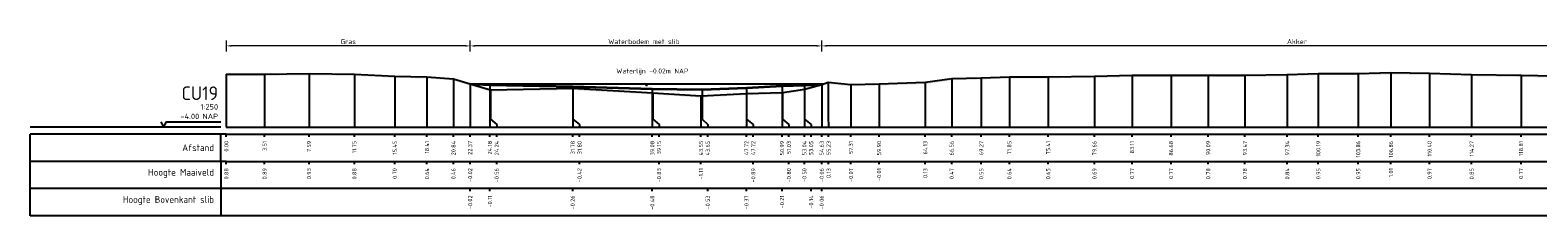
# Model space of a CAD drawing. Header units: metres. Extents: x 128583 to 136452, y 412329 to 415128.
# Tile 7 of 256: x 133607 to 133746, y 414438 to 414455. Entities that reach past the tile are written whole.
import ezdxf
from ezdxf.enums import TextEntityAlignment as Align

# ---------------------------------------------------------------- set-up
doc = ezdxf.new("R2010")
doc.units = ezdxf.units.M
doc.header["$PDMODE"] = 35
doc.header["$PDSIZE"] = 0.075
for name, color, linetype, lineweight in [('X-ME-AL-PROFIEL_BOVENKANT SLIB-GD', 42, 'Continuous', 35), ('X-ME-AL-PROFIEL_HUIDIG MAAIVELD-GD', 8, 'Continuous', 0), ('X-XX-AL-DETAIL1-M', 7, 'Continuous', 18), ('X-XX-AL-NAP-T18', 7, 'Continuous', 18)]:
    doc.layers.add(name, color=color, linetype=linetype, lineweight=lineweight)
for name, color, linetype in [('X-ME-AL-PROFIEL_MAAIVELD-GD', 8, 'Continuous'), ('X-ME-AL-PROFIEL_WATERLIJN-GD', 150, 'Continuous'), ('X-ME-AL-PROFIELRASTER-S', 7, 'Continuous')]:
    doc.layers.add(name, color=color, linetype=linetype)
doc.styles.add('NLCS-ISO-ANNOTATIEF-T18', font='NLCS-ISO.ttf', dxfattribs={"height": 1.8})
doc.styles.add('NLCS-ISO-ANNOTATIVE-T18', font='NLCS-ISO.ttf', dxfattribs={"height": 1.8})
doc.dimstyles.new('NLCS-ANNOTATIEF-T18-PIJL_L2_H0', dxfattribs={"dimtxt": 2.5, "dimasz": 1.8, "dimexe": 2, "dimexo": 2, "dimgap": 0.7, "dimtad": 1, "dimzin": 0, "dimdsep": 46, "dimtxsty": 'NLCS-ISO-ANNOTATIEF-T18', "dimcen": 0, "dimdle": 2, "dimclrd": 256, "dimclre": 256, "dimclrt": 10, "dimaunit": 2, "dimadec": 0, "dimazin": 0, "dimtfac": 1, "dimtdec": 3, "dimtofl": 0, "dimtmove": 0, "dimatfit": 3, "dimfxl": 2, "dimfxlon": 1, "dimtfillclr": 256, "dimtolj": 1, "dimtzin": 0, "dimlwd": -1, "dimlwe": -1, "dimarcsym": 0})

# ---------------------------------------------------------------- blocks, each defined once
blk = doc.blocks.new('SAL-PROFIELRASTER-D')
at = {"color": 0, "linetype": 'ByBlock', "lineweight": -2, "flags": 128}
for points in [[(-2, 0), (-72, 0)], [(-24, 2), (-23, 0), (-22, 2), (-2, 2)], [(-72, -12.5), (-72, -2.5)], [(0, -2.5), (-72, -2.5)], [(-2, -12.5), (-2, -2.5)], [(0, -12.5), (-72, -12.5)]]:
    blk.add_lwpolyline(points, dxfattribs=at)
at = {"color": 0, "linetype": 'ByBlock', "lineweight": -2, "style": 'NLCS-ISO-ANNOTATIVE-T18'}
blk.add_text('NAP', height=2, dxfattribs=at).set_placement((-3, 3), align=Align.RIGHT)
blk.add_text('Afstand', height=2.5, dxfattribs=at).set_placement((-4.5, -7.5), align=Align.MIDDLE_RIGHT)
for tag, height, p in [('PROFIELNR', 5, (-3, 10)), ('SCHAAL', 2, (-3, 6.5)), ('NAP', 2, (-9.94, 3))]:
    blk.add_attdef(tag, text='', height=height, dxfattribs=at).set_placement(p, align=Align.RIGHT)
blk = doc.blocks.new('SAL-PROFIELRASTER_BALK_EIND1-D')
at = {"color": 0, "linetype": 'ByBlock', "lineweight": -2, "flags": 128}
for points in [[(0, 0), (1, 0)], [(0, -2.5), (1, -2.5)], [(0, -12.5), (1, -12.5)]]:
    blk.add_lwpolyline(points, dxfattribs=at)
blk = doc.blocks.new('SAL-PROFIELRASTER_BALK-D')
at = {"color": 0, "linetype": 'ByBlock', "lineweight": -2}
for p, q in [((-72, -12.5), (-72, -2.5)), ((-2, -2.5), (-2, -12.5)), ((0, -12.5), (-72, -12.5))]:
    blk.add_line(p, q, dxfattribs=at)
at = {"color": 0, "linetype": 'ByBlock', "lineweight": -2, "style": 'NLCS-ISO-ANNOTATIVE-T18'}
for tag, height, p in [('TITEL1', 2.5, (-4.5, -6.5)), ('TITEL2', 1.5, (-4.5, -9.5))]:
    blk.add_attdef(tag, text='', height=height, dxfattribs=at).set_placement(p, align=Align.MIDDLE_RIGHT)
blk = doc.blocks.new('SAL-PROFIELRASTER_BALK_EIND2-D')
at = {"color": 0, "linetype": 'ByBlock', "lineweight": -2}
blk.add_line((1, -12.5), (0, -12.5), dxfattribs=at)
blk = doc.blocks.new('SAL-PROFIELRASTER_BALK_DATA-D')
at = {"color": 0, "linetype": 'ByBlock', "lineweight": -2}
blk.add_lwpolyline([(0, -3.5), (0, -2.5)], dxfattribs=at)
at = {"color": 0, "linetype": 'ByBlock', "lineweight": -2, "style": 'NLCS-ISO-ANNOTATIVE-T18'}
blk.add_attdef('GETAL', text='', height=1.5, rotation=90, dxfattribs=at).set_placement((0.75, -5), align=Align.RIGHT)
blk = doc.blocks.new('SAL-PROFIELRASTER_AANHAAL-D')
at = {"color": 9, "linetype": 'ByBlock', "lineweight": -2, "flags": 128}
blk.add_lwpolyline([(0, 1), (0, 0)], dxfattribs=at)
blk = doc.blocks.new('SAL-PROFIELRASTER_AANHAAL_STAGGER-D')
at = {"color": 9, "linetype": 'ByBlock', "lineweight": -2, "flags": 128}
for points in [[(0, 0), (0, -0.25)], [(0, -0.25), (1, -0.75)], [(1, -0.75), (1, -1)]]:
    blk.add_lwpolyline(points, dxfattribs=at)
blk = doc.blocks.new('*D484')
at = {"layer": 'Defpoints', "color": 0, "transparency": 16777216}
for p in [(133647.64, 414453.42), (133647.64, 414449.94), (133679.9, 414449.89)]:
    blk.add_point(p, dxfattribs=at)
at = {"layer": 'X-XX-AL-DETAIL1-M', "transparency": 16777216}
for p, q in [((133647.64, 414452.92), (133647.64, 414453.92)), ((133679.9, 414452.92), (133679.9, 414453.92)), ((133679.45, 414453.42), (133648.09, 414453.42))]:
    blk.add_line(p, q, dxfattribs=at)
for points in [[(133648.09, 414453.5), (133648.09, 414453.35), (133647.64, 414453.42)], [(133679.45, 414453.5), (133679.45, 414453.35), (133679.9, 414453.42)]]:
    blk.add_solid(points, dxfattribs=at)
at = {"layer": 'X-XX-AL-DETAIL1-M', "color": 10, "transparency": 16777216, "insert": (133663.59, 414453.82), "char_height": 0.45, "attachment_point": 5, "style": 'NLCS-ISO-ANNOTATIEF-T18'}
blk.add_mtext('\\A1;Waterbodem met slib', dxfattribs=at)
blk = doc.blocks.new('*D474')
at = {"layer": 'Defpoints', "color": 0, "transparency": 16777216}
for p in [(133679.9, 414453.42), (133679.9, 414445.96), (133769.16, 414445.96)]:
    blk.add_point(p, dxfattribs=at)
at = {"layer": 'X-XX-AL-DETAIL1-M', "transparency": 16777216}
for p, q in [((133679.9, 414452.92), (133679.9, 414453.92)), ((133769.16, 414452.92), (133769.16, 414453.92)), ((133768.71, 414453.42), (133680.35, 414453.42))]:
    blk.add_line(p, q, dxfattribs=at)
for points in [[(133680.35, 414453.5), (133680.35, 414453.35), (133679.9, 414453.42)], [(133768.71, 414453.5), (133768.71, 414453.35), (133769.16, 414453.42)]]:
    blk.add_solid(points, dxfattribs=at)
at = {"layer": 'X-XX-AL-DETAIL1-M', "color": 10, "transparency": 16777216, "insert": (133723.51, 414453.82), "char_height": 0.45, "attachment_point": 5, "style": 'NLCS-ISO-ANNOTATIEF-T18'}
blk.add_mtext('\\A1;Akker', dxfattribs=at)
blk = doc.blocks.new('*D475')
at = {"layer": 'Defpoints', "color": 0, "transparency": 16777216}
for p in [(133625.27, 414453.42), (133647.64, 414448.69), (133625.27, 414445.96)]:
    blk.add_point(p, dxfattribs=at)
at = {"layer": 'X-XX-AL-DETAIL1-M', "transparency": 16777216}
for p, q in [((133625.27, 414452.92), (133625.27, 414453.92)), ((133647.64, 414452.92), (133647.64, 414453.92)), ((133647.19, 414453.42), (133625.72, 414453.42))]:
    blk.add_line(p, q, dxfattribs=at)
for points in [[(133625.72, 414453.5), (133625.72, 414453.35), (133625.27, 414453.42)], [(133647.19, 414453.5), (133647.19, 414453.35), (133647.64, 414453.42)]]:
    blk.add_solid(points, dxfattribs=at)
at = {"layer": 'X-XX-AL-DETAIL1-M', "color": 10, "transparency": 16777216, "insert": (133636.45, 414453.82), "char_height": 0.45, "attachment_point": 5, "style": 'NLCS-ISO-ANNOTATIEF-T18'}
blk.add_mtext('\\A1;Gras', dxfattribs=at)

msp = doc.modelspace()

# ---------------------------------------------------------------- hatches: boundary and pattern name
at = {"layer": 'X-ME-AL-PROFIEL_HUIDIG MAAIVELD-GD'}
h = msp.add_hatch(dxfattribs=at)
h.set_pattern_fill('AGR-MAAIVELD', color=256, scale=0.1, pattern_type=2)
h.set_pattern_definition([(45, (-1319.4776, -328.16646), (-0.5000001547, 0.5000001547), []), (45, (-1319.549, -328.09504), (0, 1.0000003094), [0.707107, -0.707107]), (45, (-1319.62044, -328.0236), (0, 1.0000003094), [0.707107, -0.707107]), (45, (-1319.6929, -327.9512), (0, 1.0000003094), [0.707107, -0.707107]), (45, (-1319.7633, -327.88075), (0, 1.0000003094), [0.707107, -0.707107]), (45, (-1319.8347, -327.8093), (0, 1.0000003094), [0.707107, -0.707107]), (45, (-1319.90615, -327.7379), (0, 1.0000003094), [0.707107, -0.707107]), (315, (-1319.4776, -328.16646), (0.5000001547, 0.5000001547), []), (315, (-1319.40615, -328.09504), (1.0000003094, -3e-16), [0.707107, -0.707107]), (315, (-1319.3347, -328.0236), (1.0000003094, -3e-16), [0.707107, -0.707107]), (315, (-1319.2623, -327.9512), (1.0000003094, -3e-16), [0.707107, -0.707107]), (315, (-1319.1919, -327.88075), (1.0000003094, -3e-16), [0.707107, -0.707107]), (315, (-1319.12044, -327.8093), (1.0000003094, -3e-16), [0.707107, -0.707107]), (315, (-1319.049, -327.7379), (1.0000003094, -3e-16), [0.707107, -0.707107])])
h.paths.add_polyline_path([(135033.184, 414450.264), (135031.228, 414450.061), (135029.412, 414449.742), (135027.279, 414449.427), (135025.079, 414449.361), (135023.054, 414449.305), (135021.343, 414449.278), (135019.922, 414449.401), (135017.702, 414449.746), (135015.752, 414450.057), (135014.441, 414450.269), (135013.984, 414450.269), (135011.012, 414450.659), (135006.556, 414451.087), (135005.288, 414451.201), (135002.862, 414451.464), (135001.322, 414451.407), (134999.156, 414451.206), (134997.486, 414450.934), (134995.754, 414450.838), (134992.225, 414450.749), (134989.796, 414450.848), (134986.188, 414450.752), (134982.705, 414450.618), (134979.722, 414450.596), (134976.852, 414450.619), (134973.365, 414450.719), (134969.726, 414450.648), (134966.203, 414450.596), (134963.239, 414450.537), (134960.315, 414450.402), (134958.065, 414450.371), (134955.796, 414450.3), (134954.981, 414449.689), (134954.763, 414449.438), (134954.346, 414449.402), (134954.015, 414449.47), (134953.783, 414449.685), (134953.255, 414450.259), (134951.546, 414450.426), (134948.985, 414450.457), (134946.704, 414450.584), (134943.177, 414450.579), (134938.836, 414450.613), (134936.343, 414450.536), (134933.907, 414450.596), (134929.841, 414450.639), (134926.487, 414450.595), (134923.922, 414450.673), (134921.243, 414450.708), (134917.659, 414450.716), (134913.985, 414450.699), (134910.005, 414450.603), (134906.996, 414450.671), (134903.067, 414450.615), (134899.769, 414450.585), (134896.825, 414450.379), (134896.072, 414450.28), (134895.633, 414450.323), (134895.52, 414449.96), (134895.039, 414449.669), (134894.869, 414449.474), (134894.554, 414449.383), (134894.131, 414449.397), (134893.929, 414449.703), (134893.784, 414450.004), (134892.712, 414450.389), (134891.133, 414450.538), (134888.201, 414450.656), (134884.375, 414450.567), (134881.158, 414450.695), (134877.167, 414450.55), (134874.105, 414450.593), (134869.915, 414450.765), (134866.003, 414450.628), (134862.586, 414450.677), (134859.023, 414450.839), (134854.484, 414450.737), (134850.241, 414450.758), (134846.962, 414450.836), (134843.468, 414450.8), (134839.238, 414450.772), (134835.266, 414450.67), (134831.568, 414450.61), (134828.256, 414450.723), (134824.182, 414450.556), (134820.866, 414450.654), (134816.26, 414450.492), (134812.887, 414450.44), (134809.752, 414450.427), (134806.866, 414450.462), (134804.345, 414450.463), (134803.295, 414450.222), (134802.931, 414449.871), (134802.579, 414449.422), (134802.001, 414449.387), (134801.624, 414449.466), (134801.381, 414449.875), (134801.05, 414450.265), (134799.288, 414450.364), (134795.728, 414450.475), (134792.942, 414450.61), (134789.751, 414450.761), (134785.877, 414450.756), (134781.845, 414450.82), (134777.603, 414450.616), (134771.982, 414450.671), (134768.644, 414450.65), (134767.198, 414450.896), (134763.174, 414450.886), (134759.193, 414450.767), (134755.959, 414450.753), (134751.264, 414450.687), (134749.324, 414450.736), (134745.41, 414450.837), (134742.01, 414450.885), (134736.604, 414450.84), (134733.693, 414450.683), (134731.101, 414450.764), (134726.622, 414450.73), (134721.718, 414450.718), (134719.525, 414450.792), (134714.077, 414450.733), (134711.916, 414450.881), (134707.719, 414450.849), (134703.947, 414450.787), (134699.844, 414450.705), (134696.151, 414450.721), (134690.699, 414450.591), (134687.605, 414450.726), (134683.904, 414450.711), (134681.176, 414450.575), (134679.339, 414450.417), (134678.54, 414449.699), (134678.258, 414449.423), (134678.018, 414449.386), (134677.741, 414449.386), (134677.367, 414449.726), (134677.144, 414450.063), (134676.416, 414450.56), (134674.086, 414450.724), (134671.111, 414450.701), (134668.414, 414450.9), (134664.408, 414450.8), (134661.497, 414450.879), (134657.216, 414450.78), (134654.227, 414450.934), (134649.409, 414450.755), (134646.167, 414450.956), (134641.908, 414450.84), (134638.163, 414450.98), (134633.994, 414450.89), (134630.689, 414450.95), (134626.444, 414450.919), (134621.988, 414450.776), (134618.906, 414450.768), (134614.536, 414450.798), (134612.283, 414450.965), (134607.682, 414450.812), (134604.337, 414450.794), (134600.875, 414450.744), (134597.674, 414450.831), (134594.093, 414450.833), (134590.766, 414450.834), (134587.86, 414450.841), (134584.904, 414450.898), (134582.238, 414450.802), (134580.718, 414450.695), (134580.377, 414450.237), (134579.614, 414449.689), (134579.003, 414449.699), (134578.611, 414449.954), (134577.973, 414450.574), (134576.387, 414450.71), (134573.905, 414450.852), (134569.945, 414450.916), (134565.735, 414450.899), (134561.974, 414450.841), (134558.754, 414450.836), (134554.901, 414450.869), (134550.57, 414450.947), (134546.613, 414450.889), (134542.749, 414451.009), (134538.451, 414451.061), (134534.432, 414450.998), (134530.683, 414450.976), (134526.721, 414450.928), (134523.879, 414450.948), (134520.505, 414450.917), (134517.265, 414450.895), (134514.38, 414450.884), (134511.306, 414450.915), (134508.422, 414450.859), (134505.406, 414450.935), (134502.679, 414450.948), (134499.368, 414450.917), (134496.267, 414450.91), (134493.163, 414450.933), (134490.349, 414450.933), (134487.737, 414450.892), (134486.025, 414450.785), (134484.226, 414450.621), (134483.741, 414450.159), (134483.091, 414449.661), (134482.838, 414449.46), (134482.565, 414449.465), (134482.245, 414449.672), (134481.533, 414450.236), (134480.764, 414450.781), (134478.111, 414450.986), (134475.238, 414451.05), (134471.725, 414450.976), (134469.072, 414451.028), (134467.291, 414450.982), (134464.544, 414450.938), (134463.882, 414450.991), (134461.079, 414451.015), (134458.439, 414450.966), (134455.588, 414450.908), (134453.192, 414450.99), (134450.494, 414450.977), (134447.965, 414450.983), (134446.096, 414450.844), (134444.93, 414450.925), (134441.846, 414451.003), (134439.178, 414451.018), (134435.449, 414450.962), (134432.479, 414451.046), (134428.714, 414451.059), (134425.267, 414450.884), (134422.739, 414450.982), (134419.952, 414450.927), (134416.213, 414450.913), (134414.483, 414450.753), (134412.936, 414450.959), (134409.358, 414450.865), (134406.735, 414450.897), (134404.7, 414450.961), (134400.995, 414450.895), (134398.647, 414450.706), (134397.86, 414450.837), (134395.472, 414450.967), (134392.276, 414451.016), (134389.357, 414450.92), (134386.659, 414450.961), (134385.365, 414450.798), (134384.439, 414450.141), (134384.006, 414449.754), (134383.759, 414449.543), (134383.504, 414449.521), (134383.309, 414449.569), (134383.1, 414449.727), (134382.517, 414450.325), (134381.944, 414450.706), (134378.453, 414450.873), (134374.692, 414450.919), (134370.79, 414450.879), (134366.591, 414450.927), (134362.577, 414450.933), (134358.863, 414451.056), (134354.844, 414450.87), (134351.208, 414450.857), (134348.296, 414450.803), (134345.397, 414450.741), (134343.632, 414450.491), (134342.875, 414449.857), (134342.363, 414449.428), (134342, 414449.39), (134341.397, 414449.578), (134341.131, 414449.839), (134340.925, 414450.153), (134340.452, 414450.484), (134338.29, 414450.681), (134334.917, 414450.67), (134330.886, 414450.688), (134326.862, 414450.637), (134323.057, 414450.592), (134319.987, 414450.59), (134316.011, 414450.56), (134312.743, 414450.568), (134307.614, 414450.657), (134303.041, 414450.61), (134297.976, 414450.674), (134293.714, 414450.737), (134288.791, 414450.772), (134283.992, 414450.785), (134279.508, 414450.824), (134275.492, 414450.818), (134271.519, 414450.785), (134268.127, 414450.78), (134263.422, 414450.772), (134258.049, 414450.796), (134252.995, 414450.803), (134249.023, 414450.677), (134245.857, 414450.418), (134243.533, 414450.088), (134238.555, 414449.911), (134237.623, 414450.141), (134236.144, 414450.353), (134233.675, 414449.952), (134230.466, 414449.956), (134230.022, 414449.733), (134229.059, 414449.649), (134228.209, 414449.742), (134227.905, 414449.991), (134226.051, 414450.103), (134223.399, 414450.295), (134219.833, 414450.265), (134216.11, 414450.38), (134212.911, 414450.484), (134209.119, 414450.618), (134205.069, 414450.862), (134199.609, 414450.559), (134196.437, 414450.79), (134191.73, 414450.587), (134187.693, 414450.702), (134183.594, 414450.518), (134179.249, 414450.502), (134175.26, 414450.528), (134170.619, 414450.676), (134166.173, 414450.509), (134161.974, 414450.518), (134157.509, 414450.512), (134153.562, 414450.611), (134149.52, 414450.591), (134145.635, 414450.483), (134142.019, 414450.509), (134138.393, 414450.568), (134133.669, 414450.556), (134129.872, 414450.623), (134125.447, 414450.624), (134120.896, 414450.67), (134116.5, 414450.747), (134112.495, 414450.739), (134108.419, 414450.745), (134104.183, 414450.614), (134101.125, 414450.595), (134096.476, 414450.513), (134093.273, 414450.289), (134091.088, 414450.143), (134090.374, 414450.008), (134090.029, 414449.655), (134089.687, 414449.512), (134089.055, 414449.318), (134088.401, 414449.229), (134087.932, 414449.371), (134087.285, 414449.671), (134086.787, 414450.034), (134086.655, 414450.193), (134084.825, 414450.209), (134081.624, 414450.35), (134077.404, 414450.319), (134073.023, 414450.179), (134069.469, 414449.909), (134064.198, 414449.891), (134059.315, 414449.834), (134054.772, 414449.884), (134050.38, 414449.933), (134044.97, 414449.758), (134040.112, 414449.97), (134036.227, 414449.926), (134032.426, 414449.937), (134029.013, 414449.845), (134025.494, 414449.891), (134022.431, 414449.915), (134019.338, 414449.961), (134016.64, 414449.944), (134013.266, 414449.98), (134010.566, 414450.02), (134008.024, 414450.073), (134005.465, 414450.203), (134002.522, 414450.198), (133999.319, 414450.264), (133996.055, 414450.26), (133992.872, 414450.385), (133989.467, 414450.422), (133986.023, 414450.458), (133982.833, 414450.498), (133979.639, 414450.593), (133976.246, 414450.583), (133973.125, 414450.514), (133969.892, 414450.613), (133966.407, 414450.542), (133963.081, 414450.628), (133959.559, 414450.52), (133956.393, 414450.6), (133953.161, 414450.597), (133949.779, 414450.612), (133948.878, 414450.15), (133948.517, 414450.169), (133947.92, 414450.551), (133945.843, 414450.715), (133943.182, 414450.773), (133940.354, 414450.791), (133937.221, 414450.84), (133934.268, 414450.868), (133931.347, 414450.896), (133926.322, 414450.961), (133923.123, 414450.978), (133920.278, 414450.996), (133917.001, 414450.905), (133913.785, 414451.006), (133909.139, 414450.842), (133906.099, 414450.803), (133903.233, 414450.715), (133900.186, 414450.588), (133899.627, 414450.444), (133898.701, 414449.618), (133898.471, 414449.593), (133898.031, 414449.666), (133897.719, 414450.096), (133897.237, 414450.583), (133894.667, 414450.656), (133891.693, 414450.689), (133888.088, 414450.77), (133884.101, 414450.693), (133880.74, 414450.719), (133877.411, 414450.769), (133874.016, 414450.77), (133870.74, 414450.797), (133867.524, 414450.759), (133864.104, 414450.83), (133860.503, 414450.835), (133857.101, 414450.851), (133853.794, 414450.87), (133850.523, 414450.922), (133846.615, 414450.864), (133843.031, 414451.045), (133839.475, 414450.943), (133835.484, 414450.968), (133831.73, 414450.89), (133828.522, 414450.977), (133825.121, 414450.934), (133821.418, 414450.911), (133818.077, 414450.873), (133814.65, 414450.84), (133811.253, 414450.798), (133807.119, 414450.847), (133802.658, 414450.785), (133799.086, 414450.769), (133795.202, 414450.773), (133791.834, 414450.696), (133788.121, 414450.705), (133784.64, 414450.675), (133781.458, 414450.68), (133778.325, 414450.692), (133775.283, 414450.655), (133772.203, 414450.732), (133769.157, 414450.648), (133767.123, 414450.694), (133764.091, 414450.81), (133760.489, 414450.73), (133757.425, 414450.772), (133754.756, 414450.767), (133750.555, 414450.696), (133747.143, 414450.669), (133744.073, 414450.728), (133739.535, 414450.804), (133735.671, 414450.928), (133732.128, 414450.968), (133729.122, 414450.904), (133725.459, 414450.904), (133722.611, 414450.797), (133718.735, 414450.734), (133715.36, 414450.735), (133711.951, 414450.728), (133708.374, 414450.729), (133704.927, 414450.647), (133700.677, 414450.6), (133697.116, 414450.593), (133694.538, 414450.503), (133691.823, 414450.423), (133689.396, 414450.081), (133685.166, 414449.948), (133682.574, 414449.889), (133680.497, 414450.089), (133679.901, 414449.892), (133678.305, 414449.452), (133676.294, 414449.152), (133672.985, 414449.068), (133668.821, 414448.842), (133664.414, 414449.13), (133657.067, 414449.535), (133649.511, 414449.398), (133647.639, 414449.936), (133646.111, 414450.413), (133643.68, 414450.59), (133640.721, 414450.652), (133637.013, 414450.836), (133632.861, 414450.887), (133628.777, 414450.843), (133625.267, 414450.838), (133625.267, 414450.688), (133628.777, 414450.693), (133632.861, 414450.737), (133637.013, 414450.686), (133640.721, 414450.502), (133643.68, 414450.44), (133646.111, 414450.263), (133647.639, 414449.786), (133649.511, 414449.248), (133657.067, 414449.385), (133664.414, 414448.98), (133668.821, 414448.692), (133672.985, 414448.918), (133676.294, 414449.002), (133678.305, 414449.302), (133679.901, 414449.742), (133680.497, 414449.939), (133682.574, 414449.739), (133685.166, 414449.798), (133689.396, 414449.931), (133691.823, 414450.273), (133694.538, 414450.353), (133697.116, 414450.443), (133700.677, 414450.45), (133704.927, 414450.497), (133708.374, 414450.579), (133711.951, 414450.578), (133715.36, 414450.585), (133718.735, 414450.584), (133722.611, 414450.647), (133725.459, 414450.754), (133729.122, 414450.754), (133732.128, 414450.818), (133735.671, 414450.778), (133739.535, 414450.654), (133744.073, 414450.578), (133747.143, 414450.519), (133750.555, 414450.546), (133754.756, 414450.617), (133757.425, 414450.622), (133760.489, 414450.58), (133764.091, 414450.66), (133767.123, 414450.544), (133769.157, 414450.498), (133772.203, 414450.582), (133775.283, 414450.505), (133778.325, 414450.542), (133781.458, 414450.53), (133784.64, 414450.525), (133788.121, 414450.555), (133791.834, 414450.546), (133795.202, 414450.623), (133799.086, 414450.619), (133802.658, 414450.635), (133807.119, 414450.697), (133811.253, 414450.648), (133814.65, 414450.69), (133818.077, 414450.723), (133821.418, 414450.761), (133825.121, 414450.784), (133828.522, 414450.827), (133831.73, 414450.74), (133835.484, 414450.818), (133839.475, 414450.793), (133843.031, 414450.895), (133846.615, 414450.714), (133850.523, 414450.772), (133853.794, 414450.72), (133857.101, 414450.701), (133860.503, 414450.685), (133864.104, 414450.68), (133867.524, 414450.609), (133870.74, 414450.647), (133874.016, 414450.62), (133877.411, 414450.619), (133880.74, 414450.569), (133884.101, 414450.543), (133888.088, 414450.62), (133891.693, 414450.539), (133894.667, 414450.506), (133897.237, 414450.433), (133897.719, 414449.946), (133898.031, 414449.516), (133898.471, 414449.443), (133898.701, 414449.468), (133899.627, 414450.294), (133900.186, 414450.438), (133903.233, 414450.565), (133906.099, 414450.653), (133909.139, 414450.692), (133913.785, 414450.856), (133917.001, 414450.755), (133920.278, 414450.846), (133923.123, 414450.828), (133926.322, 414450.811), (133931.347, 414450.746), (133934.268, 414450.718), (133937.221, 414450.69), (133940.354, 414450.641), (133943.182, 414450.623), (133945.843, 414450.565), (133947.92, 414450.401), (133948.517, 414450.019), (133948.878, 414450), (133949.779, 414450.462), (133953.161, 414450.447), (133956.393, 414450.45), (133959.559, 414450.37), (133963.081, 414450.478), (133966.407, 414450.392), (133969.892, 414450.463), (133973.125, 414450.364), (133976.246, 414450.433), (133979.639, 414450.443), (133982.833, 414450.348), (133986.023, 414450.308), (133989.467, 414450.272), (133992.872, 414450.235), (133996.055, 414450.11), (133999.319, 414450.114), (134002.522, 414450.048), (134005.465, 414450.053), (134008.024, 414449.923), (134010.566, 414449.87), (134013.266, 414449.83), (134016.64, 414449.794), (134019.338, 414449.811), (134022.431, 414449.765), (134025.494, 414449.741), (134029.013, 414449.695), (134032.426, 414449.787), (134036.227, 414449.776), (134040.112, 414449.82), (134044.97, 414449.608), (134050.38, 414449.783), (134054.772, 414449.734), (134059.315, 414449.684), (134064.198, 414449.741), (134069.469, 414449.759), (134073.023, 414450.029), (134077.404, 414450.169), (134081.624, 414450.2), (134084.825, 414450.059), (134086.655, 414450.043), (134086.787, 414449.884), (134087.285, 414449.521), (134087.932, 414449.221), (134088.401, 414449.079), (134089.055, 414449.168), (134089.687, 414449.362), (134090.029, 414449.505), (134090.374, 414449.858), (134091.088, 414449.993), (134093.273, 414450.139), (134096.476, 414450.363), (134101.125, 414450.445), (134104.183, 414450.464), (134108.419, 414450.595), (134112.495, 414450.589), (134116.5, 414450.597), (134120.896, 414450.52), (134125.447, 414450.474), (134129.872, 414450.473), (134133.669, 414450.406), (134138.393, 414450.418), (134142.019, 414450.359), (134145.635, 414450.333), (134149.52, 414450.441), (134153.562, 414450.461), (134157.509, 414450.362), (134161.974, 414450.368), (134166.173, 414450.359), (134170.619, 414450.526), (134175.26, 414450.378), (134179.249, 414450.352), (134183.594, 414450.368), (134187.693, 414450.552), (134191.73, 414450.437), (134196.437, 414450.64), (134199.609, 414450.409), (134205.069, 414450.712), (134209.119, 414450.468), (134212.911, 414450.334), (134216.11, 414450.23), (134219.833, 414450.115), (134223.399, 414450.145), (134226.051, 414449.953), (134227.905, 414449.841), (134228.209, 414449.592), (134229.059, 414449.499), (134230.022, 414449.583), (134230.466, 414449.806), (134233.675, 414449.802), (134236.144, 414450.203), (134237.623, 414449.991), (134238.555, 414449.761), (134243.533, 414449.938), (134245.857, 414450.268), (134249.023, 414450.527), (134252.995, 414450.653), (134258.049, 414450.646), (134263.422, 414450.622), (134268.127, 414450.63), (134271.519, 414450.635), (134275.492, 414450.668), (134279.508, 414450.674), (134283.992, 414450.635), (134288.791, 414450.622), (134293.714, 414450.587), (134297.976, 414450.524), (134303.041, 414450.46), (134307.614, 414450.507), (134312.743, 414450.418), (134316.011, 414450.41), (134319.987, 414450.44), (134323.057, 414450.442), (134326.862, 414450.487), (134330.886, 414450.538), (134334.917, 414450.52), (134338.29, 414450.531), (134340.452, 414450.334), (134340.925, 414450.003), (134341.131, 414449.689), (134341.397, 414449.428), (134342, 414449.24), (134342.363, 414449.278), (134342.875, 414449.707), (134343.632, 414450.341), (134345.397, 414450.591), (134348.296, 414450.653), (134351.208, 414450.707), (134354.844, 414450.72), (134358.863, 414450.906), (134362.577, 414450.783), (134366.591, 414450.777), (134370.79, 414450.729), (134374.692, 414450.769), (134378.453, 414450.723), (134381.944, 414450.556), (134382.517, 414450.175), (134383.1, 414449.577), (134383.309, 414449.419), (134383.504, 414449.371), (134383.759, 414449.393), (134384.006, 414449.604), (134384.439, 414449.991), (134385.365, 414450.648), (134386.659, 414450.811), (134389.357, 414450.77), (134392.276, 414450.866), (134395.472, 414450.817), (134397.86, 414450.687), (134398.647, 414450.556), (134400.995, 414450.745), (134404.7, 414450.811), (134406.735, 414450.747), (134409.358, 414450.715), (134412.936, 414450.809), (134414.483, 414450.603), (134416.213, 414450.763), (134419.952, 414450.777), (134422.739, 414450.832), (134425.267, 414450.734), (134428.714, 414450.909), (134432.479, 414450.896), (134435.449, 414450.812), (134439.178, 414450.868), (134441.846, 414450.853), (134444.93, 414450.775), (134446.096, 414450.694), (134447.965, 414450.833), (134450.494, 414450.827), (134453.192, 414450.84), (134455.588, 414450.758), (134458.439, 414450.816), (134461.079, 414450.865), (134463.882, 414450.841), (134464.544, 414450.788), (134467.291, 414450.832), (134469.072, 414450.878), (134471.725, 414450.826), (134475.238, 414450.9), (134478.111, 414450.836), (134480.764, 414450.631), (134481.533, 414450.086), (134482.245, 414449.522), (134482.565, 414449.315), (134482.838, 414449.31), (134483.091, 414449.511), (134483.741, 414450.009), (134484.226, 414450.471), (134486.025, 414450.635), (134487.737, 414450.742), (134490.349, 414450.783), (134493.163, 414450.783), (134496.267, 414450.76), (134499.368, 414450.767), (134502.679, 414450.798), (134505.406, 414450.785), (134508.422, 414450.709), (134511.306, 414450.765), (134514.38, 414450.734), (134517.265, 414450.745), (134520.505, 414450.767), (134523.879, 414450.798), (134526.721, 414450.778), (134530.683, 414450.826), (134534.432, 414450.848), (134538.451, 414450.911), (134542.749, 414450.859), (134546.613, 414450.739), (134550.57, 414450.797), (134554.901, 414450.719), (134558.754, 414450.686), (134561.974, 414450.691), (134565.735, 414450.749), (134569.945, 414450.766), (134573.905, 414450.702), (134576.387, 414450.56), (134577.973, 414450.424), (134578.611, 414449.804), (134579.003, 414449.549), (134579.614, 414449.539), (134580.377, 414450.087), (134580.718, 414450.545), (134582.238, 414450.652), (134584.904, 414450.748), (134587.86, 414450.691), (134590.766, 414450.684), (134594.093, 414450.683), (134597.674, 414450.681), (134600.875, 414450.594), (134604.337, 414450.644), (134607.682, 414450.662), (134612.283, 414450.815), (134614.536, 414450.648), (134618.906, 414450.618), (134621.988, 414450.626), (134626.444, 414450.769), (134630.689, 414450.8), (134633.994, 414450.74), (134638.163, 414450.83), (134641.908, 414450.69), (134646.167, 414450.806), (134649.409, 414450.605), (134654.227, 414450.784), (134657.216, 414450.63), (134661.497, 414450.729), (134664.408, 414450.65), (134668.414, 414450.75), (134671.111, 414450.551), (134674.086, 414450.574), (134676.416, 414450.41), (134677.144, 414449.913), (134677.367, 414449.576), (134677.741, 414449.236), (134678.018, 414449.236), (134678.258, 414449.273), (134678.54, 414449.549), (134679.339, 414450.267), (134681.176, 414450.425), (134683.904, 414450.561), (134687.605, 414450.576), (134690.699, 414450.441), (134696.151, 414450.571), (134699.844, 414450.555), (134703.947, 414450.637), (134707.719, 414450.699), (134711.916, 414450.731), (134714.077, 414450.583), (134719.525, 414450.642), (134721.718, 414450.568), (134726.622, 414450.58), (134731.101, 414450.614), (134733.693, 414450.533), (134736.604, 414450.69), (134742.01, 414450.735), (134745.41, 414450.687), (134749.324, 414450.586), (134751.264, 414450.537), (134755.959, 414450.603), (134759.193, 414450.617), (134763.174, 414450.736), (134767.198, 414450.746), (134768.644, 414450.5), (134771.982, 414450.521), (134777.603, 414450.466), (134781.845, 414450.67), (134785.877, 414450.606), (134789.751, 414450.611), (134792.942, 414450.46), (134795.728, 414450.325), (134799.288, 414450.214), (134801.05, 414450.115), (134801.381, 414449.725), (134801.624, 414449.316), (134802.001, 414449.237), (134802.579, 414449.272), (134802.931, 414449.721), (134803.295, 414450.072), (134804.345, 414450.313), (134806.866, 414450.312), (134809.752, 414450.277), (134812.887, 414450.29), (134816.26, 414450.342), (134820.866, 414450.504), (134824.182, 414450.406), (134828.256, 414450.573), (134831.568, 414450.46), (134835.266, 414450.52), (134839.238, 414450.622), (134843.468, 414450.65), (134846.962, 414450.686), (134850.241, 414450.608), (134854.484, 414450.587), (134859.023, 414450.689), (134862.586, 414450.527), (134866.003, 414450.478), (134869.915, 414450.615), (134874.105, 414450.443), (134877.167, 414450.4), (134881.158, 414450.545), (134884.375, 414450.417), (134888.201, 414450.506), (134891.133, 414450.388), (134892.712, 414450.239), (134893.784, 414449.854), (134893.929, 414449.553), (134894.131, 414449.247), (134894.554, 414449.233), (134894.869, 414449.324), (134895.039, 414449.519), (134895.52, 414449.81), (134895.633, 414450.173), (134896.072, 414450.13), (134896.825, 414450.229), (134899.769, 414450.435), (134903.067, 414450.465), (134906.996, 414450.521), (134910.005, 414450.453), (134913.985, 414450.549), (134917.659, 414450.566), (134921.243, 414450.558), (134923.922, 414450.523), (134926.487, 414450.445), (134929.841, 414450.489), (134933.907, 414450.446), (134936.343, 414450.386), (134938.836, 414450.463), (134943.177, 414450.429), (134946.704, 414450.434), (134948.985, 414450.307), (134951.546, 414450.276), (134953.255, 414450.109), (134953.783, 414449.535), (134954.015, 414449.32), (134954.346, 414449.252), (134954.763, 414449.288), (134954.981, 414449.539), (134955.796, 414450.15), (134958.065, 414450.221), (134960.315, 414450.252), (134963.239, 414450.387), (134966.203, 414450.446), (134969.726, 414450.498), (134973.365, 414450.569), (134976.852, 414450.469), (134979.722, 414450.446), (134982.705, 414450.468), (134986.188, 414450.602), (134989.796, 414450.698), (134992.225, 414450.599), (134995.754, 414450.688), (134997.486, 414450.784), (134999.156, 414451.056), (135001.322, 414451.257), (135002.862, 414451.314), (135005.288, 414451.051), (135006.556, 414450.937), (135011.012, 414450.509), (135013.984, 414450.119), (135014.441, 414450.119), (135015.752, 414449.907), (135017.702, 414449.596), (135019.922, 414449.251), (135021.343, 414449.128), (135023.054, 414449.155), (135025.079, 414449.211), (135027.279, 414449.277), (135029.412, 414449.592), (135031.228, 414449.911), (135033.184, 414450.114)])

# ---------------------------------------------------------------- linework, layer by layer
at = {"layer": 'X-ME-AL-PROFIEL_BOVENKANT SLIB-GD'}
msp.add_lwpolyline([(133647.639, 414449.936), (133649.45, 414449.844), (133657.051, 414449.698), (133664.347, 414449.472), (133668.92, 414449.429), (133672.992, 414449.584), (133676.26, 414449.744), (133678.316, 414449.813), (133679.901, 414449.892)], dxfattribs=at)
at = {"layer": 'X-ME-AL-PROFIEL_MAAIVELD-GD'}
msp.add_lwpolyline([(133625.267, 414450.838), (133628.777, 414450.843), (133632.861, 414450.887), (133637.013, 414450.836), (133640.721, 414450.652), (133643.68, 414450.59), (133646.111, 414450.413), (133647.639, 414449.936), (133649.511, 414449.398), (133657.067, 414449.535), (133664.414, 414449.13), (133668.821, 414448.842), (133672.985, 414449.068), (133676.294, 414449.152), (133678.305, 414449.452), (133679.901, 414449.892), (133680.497, 414450.089), (133682.574, 414449.889), (133685.166, 414449.948), (133689.396, 414450.081), (133691.823, 414450.423), (133694.538, 414450.503), (133697.116, 414450.593), (133700.677, 414450.6), (133704.927, 414450.647), (133708.374, 414450.729), (133711.951, 414450.728), (133715.36, 414450.735), (133718.735, 414450.734), (133722.611, 414450.797), (133725.459, 414450.904), (133729.122, 414450.904), (133732.128, 414450.968), (133735.671, 414450.928), (133739.535, 414450.804), (133744.073, 414450.728), (133747.143, 414450.669)], dxfattribs=at)
at = {"layer": 'X-ME-AL-PROFIEL_WATERLIJN-GD'}
for points in [[(133647.639, 414449.936), (133680.034, 414449.936)], [(133663.693, 414449.868), (133663.943, 414449.868)], [(133663.749, 414449.819), (133663.874, 414449.819)]]:
    msp.add_lwpolyline(points, dxfattribs=at)

# ---------------------------------------------------------------- block references
at = {"layer": 'X-ME-AL-PROFIELRASTER-S'}
for p, yscale in [((133625.267, 414445.955), 4.883), ((133628.777, 414445.955), 4.888), ((133632.861, 414445.955), 4.932), ((133637.013, 414445.955), 4.881), ((133725.459, 414445.955), 4.949), ((133729.122, 414445.955), 4.949), ((133732.128, 414445.955), 5.013), ((133735.671, 414445.955), 4.973), ((133640.721, 414445.955), 4.697), ((133643.68, 414445.955), 4.635), ((133646.111, 414445.955), 4.458), ((133647.639, 414445.955), 3.981), ((133647.639, 414445.955), 3.981), ((133647.639, 414445.955), 3.981), ((133649.45, 414445.955), 3.889), ((133657.051, 414445.955), 3.743), ((133657.067, 414446.955), 2.58), ((133664.347, 414445.955), 3.517), ((133672.992, 414445.955), 3.629), ((133676.26, 414445.955), 3.789), ((133678.305, 414445.955), 3.497), ((133678.316, 414446.955), 2.858), ((133679.901, 414445.955), 3.937), ((133679.901, 414445.955), 3.937), ((133679.901, 414445.955), 3.937), ((133680.497, 414446.955), 3.134), ((133682.574, 414445.955), 3.934), ((133685.166, 414445.955), 3.993), ((133689.396, 414445.955), 4.126), ((133691.823, 414445.955), 4.468), ((133694.538, 414445.955), 4.548), ((133697.116, 414445.955), 4.638), ((133700.677, 414445.955), 4.645), ((133704.927, 414445.955), 4.692), ((133708.374, 414445.955), 4.774), ((133711.951, 414445.955), 4.773), ((133715.36, 414445.955), 4.78), ((133718.735, 414445.955), 4.779), ((133722.611, 414445.955), 4.842), ((133739.535, 414445.955), 4.849), ((133744.073, 414445.955), 4.773), ((133649.511, 414446.955), 2.443), ((133664.414, 414446.955), 2.175), ((133668.821, 414445.955), 2.887), ((133668.92, 414446.955), 2.474), ((133672.985, 414446.955), 2.113), ((133676.294, 414446.955), 2.197)]:
    msp.add_blockref('SAL-PROFIELRASTER_AANHAAL-D', p, dxfattribs=dict(at, yscale=yscale))
at = {"layer": 'X-ME-AL-PROFIELRASTER-S', "xscale": 0.25, "yscale": 0.25, "zscale": 0.25}
for name, p, values in [('SAL-PROFIELRASTER-D', (133625.267, 414445.955), {'PROFIELNR': 'CU19', 'SCHAAL': '1:250', 'NAP': '-4.00'}), ('SAL-PROFIELRASTER_BALK_DATA-D', (133625.267, 414445.955), {'GETAL': '0.00'}), ('SAL-PROFIELRASTER_BALK_DATA-D', (133628.777, 414445.955), {'GETAL': '3.51'}), ('SAL-PROFIELRASTER_BALK_DATA-D', (133632.861, 414445.955), {'GETAL': '7.59'}), ('SAL-PROFIELRASTER_BALK_DATA-D', (133637.013, 414445.955), {'GETAL': '11.75'}), ('SAL-PROFIELRASTER_BALK_DATA-D', (133640.721, 414445.955), {'GETAL': '15.45'}), ('SAL-PROFIELRASTER_BALK_DATA-D', (133643.68, 414445.955), {'GETAL': '18.41'}), ('SAL-PROFIELRASTER_BALK_DATA-D', (133646.111, 414445.955), {'GETAL': '20.84'}), ('SAL-PROFIELRASTER_BALK_DATA-D', (133647.639, 414445.955), {'GETAL': '22.37'}), ('SAL-PROFIELRASTER_BALK_DATA-D', (133647.639, 414445.955), {'GETAL': '22.37'}), ('SAL-PROFIELRASTER_BALK_DATA-D', (133647.639, 414445.955), {'GETAL': '22.37'}), ('SAL-PROFIELRASTER_BALK_DATA-D', (133649.45, 414445.955), {'GETAL': '24.18'}), ('SAL-PROFIELRASTER_BALK_DATA-D', (133650.075, 414445.955), {'GETAL': '24.24'}), ('SAL-PROFIELRASTER_BALK_DATA-D', (133657.051, 414445.955), {'GETAL': '31.78'}), ('SAL-PROFIELRASTER_BALK_DATA-D', (133657.676, 414445.955), {'GETAL': '31.80'}), ('SAL-PROFIELRASTER_BALK_DATA-D', (133664.347, 414445.955), {'GETAL': '39.08'}), ('SAL-PROFIELRASTER_BALK_DATA-D', (133664.972, 414445.955), {'GETAL': '39.15'}), ('SAL-PROFIELRASTER_BALK_DATA-D', (133668.821, 414445.955), {'GETAL': '43.55'}), ('SAL-PROFIELRASTER_BALK_DATA-D', (133669.446, 414445.955), {'GETAL': '43.65'}), ('SAL-PROFIELRASTER_BALK_DATA-D', (133672.992, 414445.955), {'GETAL': '47.72'}), ('SAL-PROFIELRASTER_BALK_DATA-D', (133673.617, 414445.955), {'GETAL': '47.72'}), ('SAL-PROFIELRASTER_BALK_DATA-D', (133676.26, 414445.955), {'GETAL': '50.99'}), ('SAL-PROFIELRASTER_BALK_DATA-D', (133676.885, 414445.955), {'GETAL': '51.03'}), ('SAL-PROFIELRASTER_BALK_DATA-D', (133678.305, 414445.955), {'GETAL': '53.04'}), ('SAL-PROFIELRASTER_BALK_DATA-D', (133678.93, 414445.955), {'GETAL': '53.05'}), ('SAL-PROFIELRASTER_BALK_DATA-D', (133679.901, 414445.955), {'GETAL': '54.63'}), ('SAL-PROFIELRASTER_BALK_DATA-D', (133679.901, 414445.955), {'GETAL': '54.63'}), ('SAL-PROFIELRASTER_BALK_DATA-D', (133679.901, 414445.955), {'GETAL': '54.63'}), ('SAL-PROFIELRASTER_BALK_DATA-D', (133680.526, 414445.955), {'GETAL': '55.23'}), ('SAL-PROFIELRASTER_BALK_DATA-D', (133682.574, 414445.955), {'GETAL': '57.31'}), ('SAL-PROFIELRASTER_BALK_DATA-D', (133685.166, 414445.955), {'GETAL': '59.90'}), ('SAL-PROFIELRASTER_BALK_DATA-D', (133689.396, 414445.955), {'GETAL': '64.13'}), ('SAL-PROFIELRASTER_BALK_DATA-D', (133691.823, 414445.955), {'GETAL': '66.56'}), ('SAL-PROFIELRASTER_BALK_DATA-D', (133694.538, 414445.955), {'GETAL': '69.27'}), ('SAL-PROFIELRASTER_BALK_DATA-D', (133697.116, 414445.955), {'GETAL': '71.85'}), ('SAL-PROFIELRASTER_BALK_DATA-D', (133700.677, 414445.955), {'GETAL': '75.41'}), ('SAL-PROFIELRASTER_BALK_DATA-D', (133704.927, 414445.955), {'GETAL': '79.66'}), ('SAL-PROFIELRASTER_BALK_DATA-D', (133708.374, 414445.955), {'GETAL': '83.11'}), ('SAL-PROFIELRASTER_BALK_DATA-D', (133711.951, 414445.955), {'GETAL': '86.68'}), ('SAL-PROFIELRASTER_BALK_DATA-D', (133715.36, 414445.955), {'GETAL': '90.09'}), ('SAL-PROFIELRASTER_BALK_DATA-D', (133718.735, 414445.955), {'GETAL': '93.47'}), ('SAL-PROFIELRASTER_BALK_DATA-D', (133722.611, 414445.955), {'GETAL': '97.34'}), ('SAL-PROFIELRASTER_BALK_DATA-D', (133725.459, 414445.955), {'GETAL': '100.19'}), ('SAL-PROFIELRASTER_BALK_DATA-D', (133729.122, 414445.955), {'GETAL': '103.86'}), ('SAL-PROFIELRASTER_BALK_DATA-D', (133732.128, 414445.955), {'GETAL': '106.86'}), ('SAL-PROFIELRASTER_BALK_DATA-D', (133735.671, 414445.955), {'GETAL': '110.40'}), ('SAL-PROFIELRASTER_BALK_DATA-D', (133739.535, 414445.955), {'GETAL': '114.27'}), ('SAL-PROFIELRASTER_BALK_DATA-D', (133744.073, 414445.955), {'GETAL': '118.81'}), ('SAL-PROFIELRASTER_BALK-D', (133625.267, 414443.455), {'TITEL1': 'Hoogte Maaiveld'}), ('SAL-PROFIELRASTER_BALK_DATA-D', (133625.267, 414443.455), {'GETAL': '0.88'}), ('SAL-PROFIELRASTER_BALK_DATA-D', (133628.777, 414443.455), {'GETAL': '0.89'}), ('SAL-PROFIELRASTER_BALK_DATA-D', (133632.861, 414443.455), {'GETAL': '0.93'}), ('SAL-PROFIELRASTER_BALK_DATA-D', (133637.013, 414443.455), {'GETAL': '0.88'}), ('SAL-PROFIELRASTER_BALK_DATA-D', (133640.721, 414443.455), {'GETAL': '0.70'}), ('SAL-PROFIELRASTER_BALK_DATA-D', (133643.68, 414443.455), {'GETAL': '0.64'}), ('SAL-PROFIELRASTER_BALK_DATA-D', (133646.111, 414443.455), {'GETAL': '0.46'}), ('SAL-PROFIELRASTER_BALK_DATA-D', (133647.639, 414443.455), {'GETAL': '-0.02'}), ('SAL-PROFIELRASTER_BALK_DATA-D', (133650.075, 414443.455), {'GETAL': '-0.56'}), ('SAL-PROFIELRASTER_BALK_DATA-D', (133657.676, 414443.455), {'GETAL': '-0.42'}), ('SAL-PROFIELRASTER_BALK_DATA-D', (133664.972, 414443.455), {'GETAL': '-0.83'}), ('SAL-PROFIELRASTER_BALK_DATA-D', (133668.821, 414443.455), {'GETAL': '-1.11'}), ('SAL-PROFIELRASTER_BALK_DATA-D', (133673.617, 414443.455), {'GETAL': '-0.89'}), ('SAL-PROFIELRASTER_BALK_DATA-D', (133676.885, 414443.455), {'GETAL': '-0.80'}), ('SAL-PROFIELRASTER_BALK_DATA-D', (133678.305, 414443.455), {'GETAL': '-0.50'}), ('SAL-PROFIELRASTER_BALK_DATA-D', (133679.901, 414443.455), {'GETAL': '-0.06'}), ('SAL-PROFIELRASTER_BALK_DATA-D', (133680.526, 414443.455), {'GETAL': '0.13'}), ('SAL-PROFIELRASTER_BALK_DATA-D', (133682.574, 414443.455), {'GETAL': '-0.07'}), ('SAL-PROFIELRASTER_BALK_DATA-D', (133685.166, 414443.455), {'GETAL': '-0.01'}), ('SAL-PROFIELRASTER_BALK_DATA-D', (133689.396, 414443.455), {'GETAL': '0.13'}), ('SAL-PROFIELRASTER_BALK_DATA-D', (133691.823, 414443.455), {'GETAL': '0.47'}), ('SAL-PROFIELRASTER_BALK_DATA-D', (133694.538, 414443.455), {'GETAL': '0.55'}), ('SAL-PROFIELRASTER_BALK_DATA-D', (133697.116, 414443.455), {'GETAL': '0.64'}), ('SAL-PROFIELRASTER_BALK_DATA-D', (133700.677, 414443.455), {'GETAL': '0.65'}), ('SAL-PROFIELRASTER_BALK_DATA-D', (133704.927, 414443.455), {'GETAL': '0.69'}), ('SAL-PROFIELRASTER_BALK_DATA-D', (133708.374, 414443.455), {'GETAL': '0.77'}), ('SAL-PROFIELRASTER_BALK_DATA-D', (133711.951, 414443.455), {'GETAL': '0.77'}), ('SAL-PROFIELRASTER_BALK_DATA-D', (133715.36, 414443.455), {'GETAL': '0.78'}), ('SAL-PROFIELRASTER_BALK_DATA-D', (133718.735, 414443.455), {'GETAL': '0.78'}), ('SAL-PROFIELRASTER_BALK_DATA-D', (133722.611, 414443.455), {'GETAL': '0.84'}), ('SAL-PROFIELRASTER_BALK_DATA-D', (133725.459, 414443.455), {'GETAL': '0.95'}), ('SAL-PROFIELRASTER_BALK_DATA-D', (133729.122, 414443.455), {'GETAL': '0.95'}), ('SAL-PROFIELRASTER_BALK_DATA-D', (133732.128, 414443.455), {'GETAL': '1.01'}), ('SAL-PROFIELRASTER_BALK_DATA-D', (133735.671, 414443.455), {'GETAL': '0.97'}), ('SAL-PROFIELRASTER_BALK_DATA-D', (133739.535, 414443.455), {'GETAL': '0.85'}), ('SAL-PROFIELRASTER_BALK_DATA-D', (133744.073, 414443.455), {'GETAL': '0.77'}), ('SAL-PROFIELRASTER_BALK-D', (133625.267, 414440.955), {'TITEL1': 'Hoogte Bovenkant slib'}), ('SAL-PROFIELRASTER_BALK_DATA-D', (133647.639, 414440.955), {'GETAL': '-0.02'}), ('SAL-PROFIELRASTER_BALK_DATA-D', (133649.45, 414440.955), {'GETAL': '-0.11'}), ('SAL-PROFIELRASTER_BALK_DATA-D', (133657.051, 414440.955), {'GETAL': '-0.26'}), ('SAL-PROFIELRASTER_BALK_DATA-D', (133664.347, 414440.955), {'GETAL': '-0.48'}), ('SAL-PROFIELRASTER_BALK_DATA-D', (133669.446, 414440.955), {'GETAL': '-0.53'}), ('SAL-PROFIELRASTER_BALK_DATA-D', (133672.992, 414440.955), {'GETAL': '-0.37'}), ('SAL-PROFIELRASTER_BALK_DATA-D', (133676.26, 414440.955), {'GETAL': '-0.21'}), ('SAL-PROFIELRASTER_BALK_DATA-D', (133678.93, 414440.955), {'GETAL': '-0.14'}), ('SAL-PROFIELRASTER_BALK_DATA-D', (133679.901, 414440.955), {'GETAL': '-0.06'})]:
    msp.add_blockref(name, p, dxfattribs=at).add_auto_attribs(values)
at = {"layer": 'X-ME-AL-PROFIELRASTER-S'}
for p, xscale, zscale in [((133649.511, 414446.955), 0.5640507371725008, 0.5640507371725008), ((133657.067, 414446.955), 0.6092975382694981, 0.6092975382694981), ((133664.414, 414446.955), 0.5579445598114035, 0.5579445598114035), ((133668.92, 414446.955), 0.5266247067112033, 0.5266247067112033), ((133672.985, 414446.955), 0.6321366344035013, 0.6321366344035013), ((133676.294, 414446.955), 0.5914389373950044, 0.5914389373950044), ((133678.316, 414446.955), 0.6138178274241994, 0.6138178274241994), ((133680.497, 414446.955), 0.02920160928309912, 0.02920160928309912)]:
    msp.add_blockref('SAL-PROFIELRASTER_AANHAAL_STAGGER-D', p, dxfattribs=dict(at, xscale=xscale, zscale=zscale))
at = {"layer": 'X-ME-AL-PROFIELRASTER-S', "xscale": 1408.542011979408, "yscale": 0.25, "zscale": 1408.542011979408}
for name, p in [('SAL-PROFIELRASTER_BALK_EIND1-D', (133625.267, 414445.955)), ('SAL-PROFIELRASTER_BALK_EIND2-D', (133625.267, 414443.455)), ('SAL-PROFIELRASTER_BALK_EIND2-D', (133625.267, 414440.955))]:
    msp.add_blockref(name, p, dxfattribs=at)

# ---------------------------------------------------------------- texts
at = {"layer": 'X-XX-AL-NAP-T18', "color": 10, "insert": (133661.054, 414450.758), "char_height": 0.45, "width": 15.43377, "attachment_point": 7, "style": 'NLCS-ISO-ANNOTATIEF-T18'}
msp.add_mtext('Waterlijn -0.02m NAP', dxfattribs=at)

# ---------------------------------------------------------------- dimensions: what is measured, and where the dimension line sits
at = {"layer": 'X-XX-AL-DETAIL1-M'}
for base, p1, p2, text, picture, middle in [((133625.267, 414453.421), (133647.639, 414448.694), (133625.267, 414445.955), 'Gras', '*D475', (133636.453, 414453.421)), ((133647.639, 414453.421), (133679.901, 414449.892), (133647.639, 414449.936), 'Waterbodem met slib', '*D484', (133663.593, 414453.421)), ((133679.901, 414453.421), (133769.157, 414445.955), (133679.901, 414445.955), 'Akker', '*D474', (133723.509, 414453.421))]:
    dim = msp.add_linear_dim(base=base, p1=p1, p2=p2, text=text, dimstyle='NLCS-ANNOTATIEF-T18-PIJL_L2_H0', dxfattribs=at)
    dim.commit()
    dim.dimension.update_dxf_attribs({"geometry": picture, "text_midpoint": middle, "dimtype": 160})

doc.saveas('drawing.dxf')
